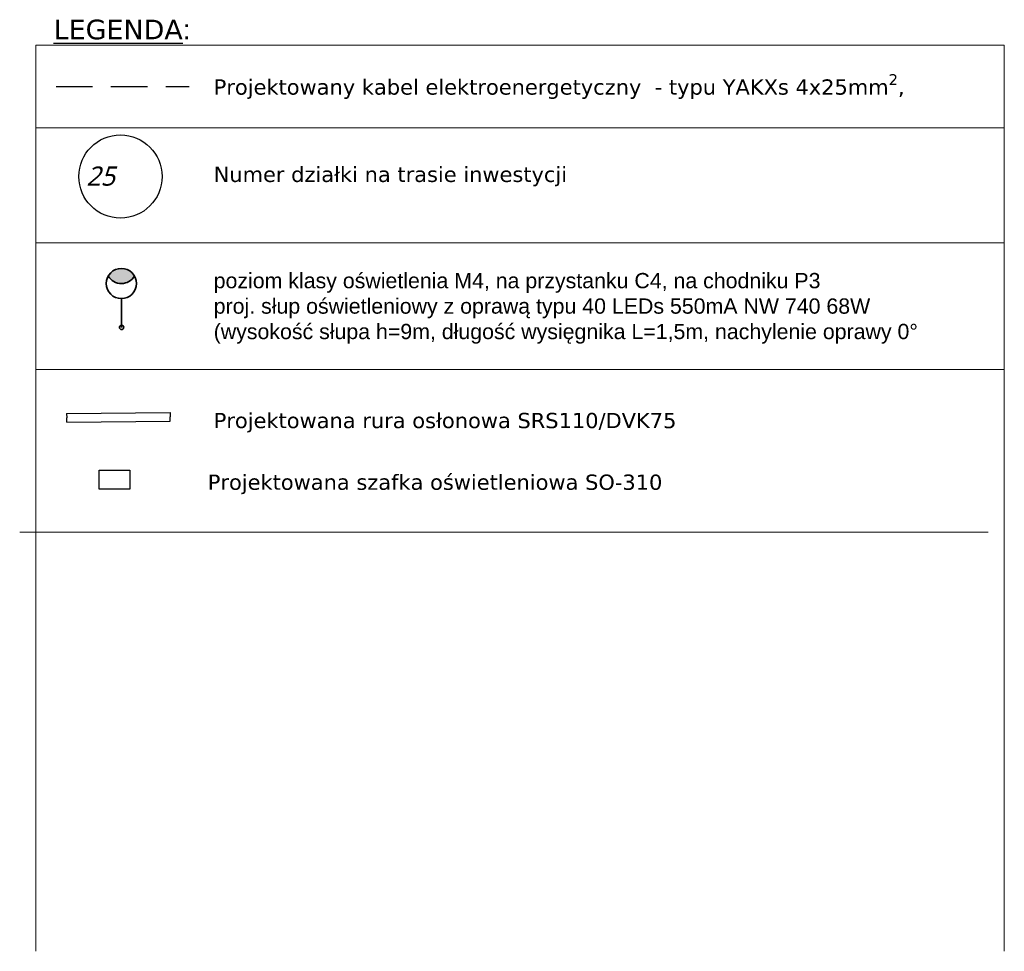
# Model space of a CAD drawing. Header units: metres. Extents: x 6458061 to 6458218, y 6033897 to 6034260.
# Tile 2 of 2: x 6458138 to 6458190, y 6034211 to 6034260. Entities that reach past the tile are written whole.
import ezdxf

# ---------------------------------------------------------------- set-up
doc = ezdxf.new("R2010")
doc.units = ezdxf.units.M
doc.linetypes.add('BUO', pattern=[2.5, 2, -0.5])
doc.linetypes.add('KRESKOWA2', pattern=[9.525, 6.35, -3.175])
doc.layers.add('!E_schemat', color=7, linetype='Continuous')
for name, color, linetype, lineweight in [('!Oświetlenie SP', 1, 'Continuous', 35), ('_linie nn proj.', 1, 'BUO', 30), ('E_O_Rura', 250, 'Continuous', 30)]:
    doc.layers.add(name, color=color, linetype=linetype, lineweight=lineweight)
doc.layers.add('_defpoints', color=5, linetype='Continuous', lineweight=0, plot=False)
doc.layers.add('_dzialki', color=7, linetype='Continuous', true_color=0x0a0909)
doc.styles.add('Arial', font='arial.ttf', dxfattribs={"height": 14.752994})
doc.styles.get("Standard").update_dxf_attribs({"font": 'arial.ttf'})

# ---------------------------------------------------------------- blocks, each defined once
blk = doc.blocks.new('LED SP DR3')
at = {"layer": '!Oświetlenie SP'}
h = blk.add_hatch(color=1, dxfattribs=at)
h.dxf.hatch_style = 1
h.paths.add_polyline_path([(6426479.251, 6033071.569, 0.57735), (6426477.887, 6033071.569, 0.57735)])
at = {"layer": '!Oświetlenie SP', "color": 1}
blk.add_lwpolyline([(6426478.569, 6033068.887), (6426478.569, 6033070.387)], dxfattribs=at)
for centre, radius in [((6426478.569, 6033071.175), 0.787), ((6426478.569, 6033068.887), 0.113)]:
    blk.add_circle(centre, radius, dxfattribs=at)
blk.add_arc((6426478.569, 6033071.962), 0.788, 210, 330, dxfattribs=at)

msp = doc.modelspace()

# ---------------------------------------------------------------- linework, layer by layer
at = {"layer": '_defpoints', "color": 7}
for points in [[(6458139.089, 6034258.538), (6458189.553, 6034258.538)], [(6458139.089, 6034258.538), (6458139.089, 6034211.326)], [(6458189.553, 6034258.538), (6458189.553, 6034211.326)], [(6458139.089, 6034254.236), (6458189.553, 6034254.236)], [(6458139.089, 6034254.236), (6458189.553, 6034254.236)], [(6458139.089, 6034248.238), (6458189.553, 6034248.238)], [(6458139.089, 6034241.649), (6458189.553, 6034241.649)], [(6458138.244, 6034233.163), (6458188.709, 6034233.163)]]:
    msp.add_lwpolyline(points, dxfattribs=at)
at = {"layer": '_dzialki', "color": 3}
msp.add_circle((6458143.494, 6034251.701), 2.168, dxfattribs=at)
at = {"layer": '_linie nn proj.', "color": 1, "linetype": 'KRESKOWA2', "ltscale": 0.3}
msp.add_lwpolyline([(6458140.14, 6034256.387), (6458147.075, 6034256.387)], dxfattribs=at)
at = {"layer": '_linie nn proj.', "linetype": 'ByBlock'}
msp.add_lwpolyline([(6458143.979, 6034235.404), (6458142.379, 6034235.405), (6458142.38, 6034236.405), (6458143.98, 6034236.404), (6458143.979, 6034235.404)], dxfattribs=at)
at = {"layer": 'E_O_Rura'}
for p, q in [((6458140.692, 6034239.344), (6458146.085, 6034239.396)), ((6458140.692, 6034239.344), (6458140.694, 6034239.119)), ((6458146.085, 6034239.396), (6458146.087, 6034239.171)), ((6458140.696, 6034238.894), (6458140.694, 6034239.119)), ((6458140.696, 6034238.894), (6458146.09, 6034238.946)), ((6458146.09, 6034238.946), (6458146.087, 6034239.171))]:
    msp.add_line(p, q, dxfattribs=at)

# ---------------------------------------------------------------- block references
at = {"layer": '!Oświetlenie SP', "rotation": 0.3258427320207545}
msp.add_blockref('LED SP DR3', (66078.962, -35274.858), dxfattribs=at)

# ---------------------------------------------------------------- texts
at = {"layer": '!E_schemat', "color": 5, "style": 'Arial'}
for s, insert, char_height, width, attachment_point in [('{\\fVerdana|b0|i0|c238|p34;\\L\\C0;LEGENDA\\fArial|b0|i0|c238|p0;\\l:}', (6458140.01, 6034258.832), 1.02273, 6.18651, 7), ('\\A1;{\\fVerdana|b0|i0|c238|p34;\\C0;Projektowany kabel elektroenergetyczny  - typu YAKXs 4x25mm\\H0.7x;\\S2^ ;\\H1.42857x;, }', (6458148.353, 6034256.387), 0.795455, 36.42247, 4), ('\\A1;{\\fVerdana|b0|i0|c238|p34;\\C0;Numer działki na trasie inwestycji}', (6458148.353, 6034251.701), 0.79545, 40.77164, 4), ('{\\C256;poziom klasy oświetlenia M4, na przystanku C4, na chodniku P3\\P\\C0;proj. słup oświetleniowy z oprawą typu 40 LEDs 550mA NW 740 68W   \\P\\C256;(wysokość słupa h=9m, długość wysięgnika L=1,5m, nachylenie oprawy 0°}', (6458148.353, 6034244.83), 0.79545, 40.7029, 4), ('\\A1;{\\fVerdana|b0|i0|c238|p34;\\C0;Projektowana rura osłonowa SRS110/DVK75}', (6458148.353, 6034238.872), 0.79545, 36.42247, 4), ('\\A1;{\\fVerdana|b0|i0|c238|p34;\\C0;Projektowana szafka oświetleniowa SO-310 }', (6458148.045, 6034235.658), 0.79545, 40.77164, 4)]:
    msp.add_mtext(s, dxfattribs=dict(at, insert=insert, char_height=char_height, width=width, attachment_point=attachment_point))
at = {"layer": '_dzialki', "color": 3, "insert": (6458141.719, 6034252.224), "char_height": 1, "attachment_point": 1}
msp.add_mtext_dynamic_manual_height_columns('{\\fSegoe UI Emoji|b0|i1|c0|p34;\\C0;25}', width=5.17883, gutter_width=12.5, heights=[0], dxfattribs=at)

doc.saveas('drawing.dxf')
